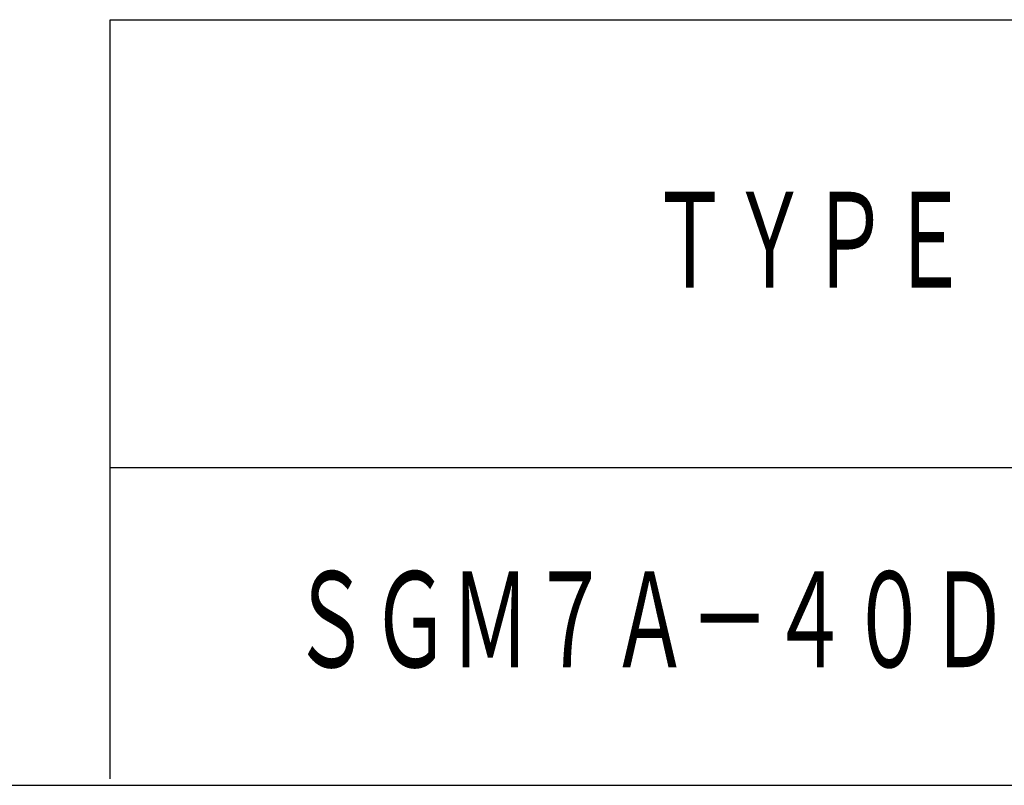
# Model space of a CAD drawing. Header units: millimetres. Extents: x 0 to 1300, y 0 to 891.
# Tile 14 of 148: x 486 to 581, y 90 to 164. Entities that reach past the tile are written whole.
import ezdxf

# ---------------------------------------------------------------- set-up
doc = ezdxf.new("R2010")
doc.units = ezdxf.units.MM
doc.header["$LTSCALE"] = 0.545669
doc.layers.add('NoLayerName_001', color=7, linetype='Continuous')
doc.styles.get("Standard").update_dxf_attribs({"font": 'txt', "bigfont": 'extfont2'})

msp = doc.modelspace()

# ---------------------------------------------------------------- linework, layer by layer
at = {"layer": 'NoLayerName_001', "color": 7, "linetype": 'Continuous', "lineweight": 25}
for p, q in [((495.00004704, 163.83032218), (1230, 163.83032218)), ((495.00004704, 90.63032687), (495.00004704, 163.83032218)), ((1230, 120.63032495), (495.00004704, 120.63032495)), ((75, 90), (1230, 90)), ((495, 90), (1230, 90)), ((495.00004704, 90), (1230, 90))]:
    msp.add_line(p, q, dxfattribs=at)

# ---------------------------------------------------------------- texts
at = {"layer": 'NoLayerName_001', "color": 7, "lineweight": 13, "char_height": 10.5, "attachment_point": 5}
for s, insert in [('\\A1;\\W0.6667;ＴＹＰＥ', (562.50004321, 142.23032378)), ('\\A1;\\W0.6667;ＳＧＭ７Ａ－４０Ｄ７Ｆ６Ｆ', (562.5, 105.63032677))]:
    msp.add_mtext(s, dxfattribs=dict(at, insert=insert))

doc.saveas('drawing.dxf')
